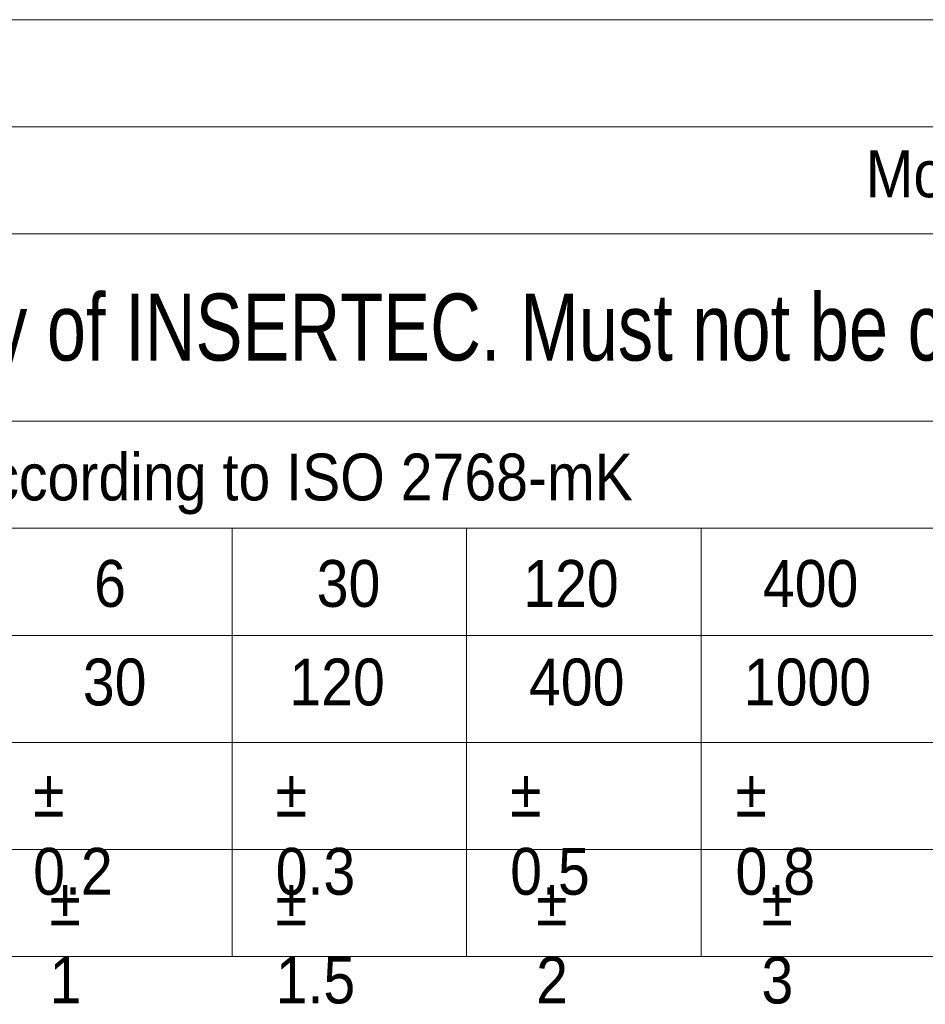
# Paper-space layout 'Hoja2' of a CAD drawing. Header units: millimetres. Extents: x 300 to 16757, y 100 to 11782.
# Tile 14 of 17: x 13786 to 14462, y 1064 to 1800. Entities that reach past the tile are written whole.
import ezdxf

# ---------------------------------------------------------------- set-up
doc = ezdxf.new("R2010")
doc.units = ezdxf.units.MM
doc.linetypes.add('SLD-Continua', pattern=[0])
doc.layers.add('SLD-0', color=179, linetype='SLD-Continua')
doc.styles.add('SLDTEXTSTYLE3', font='GOTHIC.TTF', dxfattribs={"width": 0.913})
doc.styles.add('SLDTEXTSTYLE4', font='ARIALN.TTF', dxfattribs={"width": 0.917722})

psp = doc.layouts.new('Hoja2')

# ---------------------------------------------------------------- linework, layer by layer
at = {"color": 7, "linetype": 'SLD-Continua', "lineweight": 18, "ltscale": 20}
for p, q in [((13020, 1800), (16620, 1800)), ((13020, 1720), (16620, 1720)), ((13020, 1640), (16620, 1640)), ((13020, 1500), (16620, 1500)), ((13020, 1420), (14820, 1420)), ((13945, 1100), (13945, 1420)), ((14120, 1100), (14120, 1420)), ((14295, 1100), (14295, 1420)), ((13020, 1340), (14820, 1340)), ((13020, 1260), (14820, 1260)), ((13020, 1180), (14820, 1180)), ((13770, 1100), (13945, 1100)), ((13945, 1100), (14120, 1100)), ((14120, 1100), (14295, 1100)), ((14295, 1100), (14470, 1100))]:
    psp.add_line(p, q, dxfattribs=at)

# ---------------------------------------------------------------- texts
at = {"color": 7, "linetype": 'Continuous', "lineweight": 0, "ltscale": 20, "char_height": 35, "style": 'SLDTEXTSTYLE3'}
for s, insert, attachment_point in [('Modification', (14531.981, 1702.316), 2), ('Tolerance for dimensions without tol. according to ISO 2768-mK', (13032.801, 1475.822), 1), ('6', (13841.854, 1396.293), 1), ('30', (14008.041, 1396.293), 1), ('120', (14162.216, 1396.293), 1), ('400', (14341.155, 1396.293), 1), ('30', (13833.427, 1322.675), 1), ('120', (13987.602, 1322.675), 1), ('400', (14166.542, 1322.675), 1), ('1000', (14326.905, 1322.675), 1), ('%%p^J0.2', (13796.355, 1239.569), 1), ('%%p^J0.3', (13977.398, 1239.569), 1), ('%%p^J0.5', (14152.505, 1239.569), 1), ('%%p^J0.8', (14320.748, 1239.569), 1), ('%%p^J1', (13808.516, 1158.306), 1), ('%%p^J1.5', (13977.398, 1158.306), 1), ('%%p^J2', (14171.901, 1158.306), 1), ('%%p^J3', (14340.144, 1158.306), 1)]:
    psp.add_mtext(s, dxfattribs=dict(at, insert=insert, attachment_point=attachment_point))
at = {"layer": 'SLD-0', "color": 7, "ltscale": 20, "insert": (14723.937, 1595.347), "char_height": 50, "attachment_point": 2, "style": 'SLDTEXTSTYLE4'}
psp.add_mtext('This drawing is property of INSERTEC. Must not be copier or transferred to third parties in any way without written authorization.', dxfattribs=at)

doc.saveas('drawing.dxf')
